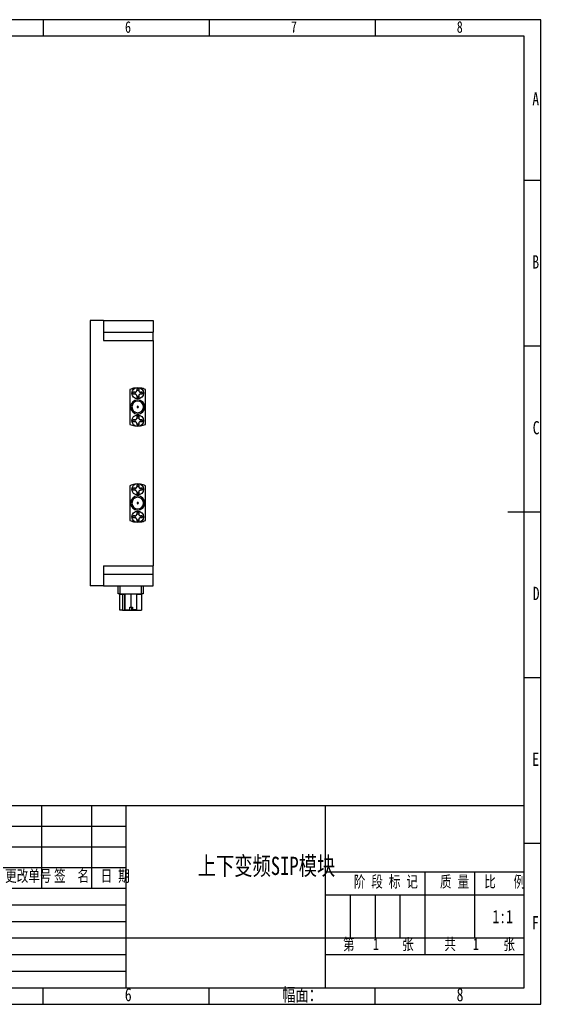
# Model space of a CAD drawing. Header units: millimetres. Extents: x 0 to 420, y 0 to 297.
# Tile 5 of 5: x 263 to 420, y 0 to 297. Entities that reach past the tile are written whole.
import ezdxf

# ---------------------------------------------------------------- set-up
doc = ezdxf.new("R2010")
doc.units = ezdxf.units.MM
for name, color, linetype in [('10', 7, 'Continuous'), ('5', 7, 'Continuous'), ('9', 7, 'Continuous'), ('图框文字', 7, 'Continuous')]:
    doc.layers.add(name, color=color, linetype=linetype)
doc.styles.add('SLDTEXTSTYLE0', font='hyswlongfangsong.ttf', dxfattribs={"bigfont": 'bigfont'})
doc.styles.add('SLDTEXTSTYLE1', font='hyswlongfangsong.ttf')

msp = doc.modelspace()

# ---------------------------------------------------------------- linework, layer by layer
at = {"color": 7, "linetype": 'Continuous', "lineweight": 25}
for p, q in [((288.18, 206.221), (284.18, 206.221)), ((284.18, 206.221), (284.18, 126.221)), ((288.18, 206.221), (288.18, 200.221)), ((288.18, 206.221), (303.18, 206.221)), ((303.18, 206.221), (303.18, 202.721)), ((288.18, 202.721), (303.18, 202.721)), ((303.18, 200.221), (303.18, 202.721)), ((288.18, 200.221), (303.18, 200.221)), ((303.18, 200.221), (303.18, 132.221)), ((296.13, 185.439), (296.13, 174.943)), ((297.68, 184.641), (297.096, 184.641)), ((297.58, 184.641), (297.58, 184.041)), ((298.18, 185.725), (298.18, 185.141)), ((298.18, 185.241), (298.78, 185.241)), ((298.78, 185.725), (298.78, 185.141)), ((299.864, 184.641), (299.28, 184.641)), ((299.38, 184.641), (299.38, 184.041)), ((300.83, 174.943), (300.83, 185.439)), ((297.68, 184.041), (297.096, 184.041)), ((298.18, 183.541), (298.18, 182.957)), ((298.18, 183.441), (298.78, 183.441)), ((298.78, 183.541), (298.78, 182.957)), ((299.864, 184.041), (299.28, 184.041)), ((297.68, 176.341), (297.096, 176.341)), ((297.68, 175.741), (297.096, 175.741)), ((297.58, 176.341), (297.58, 175.741)), ((298.18, 177.425), (298.18, 176.841)), ((298.18, 176.941), (298.78, 176.941)), ((298.18, 175.241), (298.18, 174.657)), ((298.78, 177.425), (298.78, 176.841)), ((298.78, 175.241), (298.78, 174.657)), ((299.864, 176.341), (299.28, 176.341)), ((299.864, 175.741), (299.28, 175.741)), ((299.38, 176.341), (299.38, 175.741)), ((298.18, 175.141), (298.78, 175.141)), ((296.13, 156.439), (296.13, 145.943)), ((297.68, 155.641), (297.096, 155.641)), ((297.68, 155.041), (297.096, 155.041)), ((297.58, 155.641), (297.58, 155.041)), ((298.18, 156.725), (298.18, 156.141)), ((298.18, 156.241), (298.78, 156.241)), ((298.18, 154.541), (298.18, 153.957)), ((298.18, 154.441), (298.78, 154.441)), ((298.78, 156.725), (298.78, 156.141)), ((298.78, 154.541), (298.78, 153.957)), ((299.864, 155.641), (299.28, 155.641)), ((299.864, 155.041), (299.28, 155.041)), ((299.38, 155.641), (299.38, 155.041)), ((300.83, 145.943), (300.83, 156.439)), ((297.68, 147.341), (297.096, 147.341)), ((297.68, 146.741), (297.096, 146.741)), ((297.58, 147.341), (297.58, 146.741)), ((298.18, 148.425), (298.18, 147.841)), ((298.18, 147.941), (298.78, 147.941)), ((298.18, 146.241), (298.18, 145.657)), ((298.18, 146.141), (298.78, 146.141)), ((298.78, 148.425), (298.78, 147.841)), ((298.78, 146.241), (298.78, 145.657)), ((299.864, 147.341), (299.28, 147.341)), ((299.864, 146.741), (299.28, 146.741)), ((299.38, 147.341), (299.38, 146.741)), ((288.18, 132.221), (303.18, 132.221)), ((288.18, 132.221), (288.18, 126.221)), ((303.18, 129.721), (303.18, 132.221)), ((288.18, 129.721), (303.18, 129.721)), ((303.18, 126.221), (303.18, 129.721)), ((288.18, 126.221), (284.18, 126.221)), ((288.18, 126.221), (303.18, 126.221)), ((292.595, 123.821), (292.595, 126.221)), ((293.095, 126.221), (293.095, 123.821)), ((299.665, 123.821), (299.665, 126.221)), ((300.165, 126.221), (300.165, 123.821)), ((293.095, 123.821), (292.595, 123.821)), ((293.095, 123.821), (299.665, 123.821)), ((293.88, 123.621), (293.13, 123.621)), ((293.13, 118.871), (293.13, 123.621)), ((293.88, 123.621), (293.88, 118.871)), ((294.52, 123.621), (293.88, 123.621)), ((294.52, 123.821), (294.52, 119.021)), ((294.647, 119.021), (294.647, 123.821)), ((296.507, 119.821), (296.507, 123.821)), ((298.24, 119.021), (298.24, 123.821)), ((299.63, 123.621), (298.24, 123.621)), ((299.63, 123.621), (299.63, 118.871)), ((300.165, 123.821), (299.665, 123.821)), ((293.88, 118.871), (293.13, 118.871)), ((293.88, 118.871), (297.38, 118.871)), ((294.647, 119.021), (294.52, 119.021)), ((294.647, 119.021), (296.093, 119.021)), ((296.093, 119.821), (296.507, 119.821)), ((296.093, 119.021), (296.093, 119.821)), ((296.507, 119.821), (296.892, 119.821)), ((296.667, 119.821), (296.667, 119.021)), ((296.723, 119.021), (296.667, 119.021)), ((296.723, 119.021), (296.737, 119.221)), ((296.835, 119.021), (296.723, 119.021)), ((296.737, 119.221), (296.737, 119.821)), ((296.737, 119.221), (296.821, 119.221)), ((296.821, 119.821), (296.821, 119.221)), ((296.821, 119.221), (296.835, 119.021)), ((296.892, 119.021), (296.835, 119.021)), ((296.892, 119.821), (296.892, 119.021)), ((298.24, 119.021), (296.892, 119.021)), ((297.38, 119.021), (297.38, 118.871)), ((297.38, 118.871), (299.63, 118.871))]:
    msp.add_line(p, q, dxfattribs=at)
at = {"color": 7, "linetype": 'Continuous', "lineweight": 25, "flags": 128}
msp.add_lwpolyline([(293.88, 123.621), (293.878, 123.66), (293.872, 123.697), (293.863, 123.732), (293.851, 123.762), (293.835, 123.787), (293.818, 123.806), (293.799, 123.817), (293.78, 123.821)], dxfattribs=at)
at = {"color": 7, "linetype": 'Continuous', "lineweight": 25}
for centre in [(298.48, 184.341), (298.48, 176.041), (298.48, 155.341), (298.48, 147.041)]:
    msp.add_circle(centre, 1.75, dxfattribs=at)
for centre, radius, start, end in [((298.48, 180.191), 5.75, 98.32175, 114.12292), ((298.48, 180.191), 5.75, 65.87708, 81.67825), ((298.48, 180.191), 2.15, 0, 180), ((298.48, 180.191), 1.75, 0, 180), ((298.48, 180.191), 2.15, 180, 0), ((298.48, 180.191), 1.75, 180, 0), ((298.48, 180.191), 0.19, 0, 180), ((298.48, 180.191), 0.19, 180, 0), ((298.48, 180.191), 5.75, 245.87708, 261.67825), ((298.48, 180.191), 5.75, 278.32175, 294.12292), ((298.48, 151.191), 5.75, 98.32175, 114.12292), ((298.48, 151.191), 5.75, 65.87708, 81.67825), ((298.48, 151.191), 2.15, 0, 180), ((298.48, 151.191), 1.75, 0, 180), ((298.48, 151.191), 2.15, 180, 0), ((298.48, 151.191), 1.75, 180, 0), ((298.48, 151.191), 0.19, 0, 180), ((298.48, 151.191), 0.19, 180, 0), ((298.48, 151.191), 5.75, 245.87708, 261.67825), ((298.48, 151.191), 5.75, 278.32175, 294.12292), ((292.93, 123.621), 0.2, 0, 89.99998), ((299.83, 123.621), 0.2, 90.00003, 180)]:
    msp.add_arc(centre, radius, start, end, dxfattribs=at)
for points, knots in [([(297.096, 184.041), (297.09, 184.233), (297.084, 184.434), (297.096, 184.633), (297.096, 184.641)], [0, 0, 0, 0, 0.9587009, 1, 1, 1, 1]), ([(297.68, 184.641), (297.734, 184.646), (297.832, 184.654), (297.971, 184.726), (298.077, 184.825), (298.147, 184.947), (298.177, 185.054), (298.179, 185.119), (298.18, 185.141)], [0, 0, 0, 0, 0.2138622, 0.3936336, 0.574217, 0.736903, 0.9120015, 1, 1, 1, 1]), ([(298.18, 185.725), (298.372, 185.73), (298.573, 185.736), (298.772, 185.725), (298.78, 185.725)], [0, 0, 0, 0, 0.9587009, 1, 1, 1, 1]), ([(298.78, 185.141), (298.785, 185.087), (298.794, 184.989), (298.865, 184.85), (298.965, 184.744), (299.086, 184.674), (299.193, 184.644), (299.258, 184.642), (299.28, 184.641)], [0, 0, 0, 0, 0.2138622, 0.3936336, 0.574217, 0.736903, 0.9120015, 1, 1, 1, 1]), ([(299.864, 184.641), (299.869, 184.448), (299.876, 184.248), (299.864, 184.049), (299.864, 184.041)], [0, 0, 0, 0, 0.9587009, 1, 1, 1, 1]), ([(298.18, 183.541), (298.175, 183.594), (298.166, 183.693), (298.095, 183.832), (297.995, 183.938), (297.874, 184.008), (297.767, 184.037), (297.702, 184.04), (297.68, 184.041)], [0, 0, 0, 0, 0.2138622, 0.3936336, 0.574217, 0.736903, 0.9120015, 1, 1, 1, 1]), ([(298.78, 182.957), (298.588, 182.951), (298.387, 182.945), (298.188, 182.957), (298.18, 182.957)], [0, 0, 0, 0, 0.95870089, 1, 1, 1, 1]), ([(299.28, 184.041), (299.226, 184.036), (299.128, 184.027), (298.989, 183.956), (298.883, 183.856), (298.813, 183.735), (298.783, 183.628), (298.781, 183.563), (298.78, 183.541)], [0, 0, 0, 0, 0.2138622, 0.3936336, 0.574217, 0.736903, 0.9120015, 1, 1, 1, 1]), ([(297.096, 175.741), (297.09, 175.933), (297.084, 176.134), (297.096, 176.333), (297.096, 176.341)], [0, 0, 0, 0, 0.9587009, 1, 1, 1, 1]), ([(297.68, 176.341), (297.734, 176.346), (297.832, 176.354), (297.971, 176.426), (298.077, 176.525), (298.147, 176.647), (298.177, 176.754), (298.179, 176.819), (298.18, 176.841)], [0, 0, 0, 0, 0.2138622, 0.3936336, 0.574217, 0.736903, 0.9120015, 1, 1, 1, 1]), ([(298.18, 175.241), (298.175, 175.294), (298.166, 175.393), (298.095, 175.532), (297.995, 175.638), (297.874, 175.708), (297.767, 175.737), (297.702, 175.74), (297.68, 175.741)], [0, 0, 0, 0, 0.2138622, 0.3936336, 0.574217, 0.736903, 0.9120015, 1, 1, 1, 1]), ([(298.18, 177.425), (298.372, 177.43), (298.573, 177.436), (298.772, 177.425), (298.78, 177.425)], [0, 0, 0, 0, 0.9587009, 1, 1, 1, 1]), ([(298.78, 176.841), (298.785, 176.787), (298.794, 176.689), (298.865, 176.55), (298.965, 176.444), (299.086, 176.374), (299.193, 176.344), (299.258, 176.342), (299.28, 176.341)], [0, 0, 0, 0, 0.2138622, 0.3936336, 0.574217, 0.736903, 0.9120015, 1, 1, 1, 1]), ([(299.28, 175.741), (299.226, 175.736), (299.128, 175.727), (298.989, 175.656), (298.883, 175.556), (298.813, 175.435), (298.783, 175.328), (298.781, 175.263), (298.78, 175.241)], [0, 0, 0, 0, 0.2138622, 0.3936336, 0.574217, 0.736903, 0.9120015, 1, 1, 1, 1]), ([(299.864, 176.341), (299.869, 176.148), (299.876, 175.948), (299.864, 175.749), (299.864, 175.741)], [0, 0, 0, 0, 0.9587009, 1, 1, 1, 1]), ([(298.78, 174.657), (298.588, 174.651), (298.387, 174.645), (298.188, 174.657), (298.18, 174.657)], [0, 0, 0, 0, 0.9587009, 1, 1, 1, 1]), ([(297.096, 155.041), (297.09, 155.233), (297.084, 155.434), (297.096, 155.633), (297.096, 155.641)], [0, 0, 0, 0, 0.9587009, 1, 1, 1, 1]), ([(297.68, 155.641), (297.734, 155.646), (297.832, 155.654), (297.971, 155.726), (298.077, 155.825), (298.147, 155.947), (298.177, 156.054), (298.179, 156.119), (298.18, 156.141)], [0, 0, 0, 0, 0.2138622, 0.3936336, 0.574217, 0.736903, 0.9120015, 1, 1, 1, 1]), ([(298.18, 154.541), (298.175, 154.594), (298.166, 154.693), (298.095, 154.832), (297.995, 154.938), (297.874, 155.008), (297.767, 155.037), (297.702, 155.04), (297.68, 155.041)], [0, 0, 0, 0, 0.2138622, 0.3936336, 0.574217, 0.736903, 0.9120015, 1, 1, 1, 1]), ([(298.18, 156.725), (298.372, 156.73), (298.573, 156.736), (298.772, 156.725), (298.78, 156.725)], [0, 0, 0, 0, 0.9587009, 1, 1, 1, 1]), ([(298.78, 156.141), (298.785, 156.087), (298.794, 155.989), (298.865, 155.85), (298.965, 155.744), (299.086, 155.674), (299.193, 155.644), (299.258, 155.642), (299.28, 155.641)], [0, 0, 0, 0, 0.2138622, 0.3936336, 0.574217, 0.736903, 0.9120015, 1, 1, 1, 1]), ([(299.28, 155.041), (299.226, 155.036), (299.128, 155.027), (298.989, 154.956), (298.883, 154.856), (298.813, 154.735), (298.783, 154.628), (298.781, 154.563), (298.78, 154.541)], [0, 0, 0, 0, 0.2138622, 0.3936336, 0.574217, 0.736903, 0.9120015, 1, 1, 1, 1]), ([(299.864, 155.641), (299.869, 155.448), (299.876, 155.248), (299.864, 155.049), (299.864, 155.041)], [0, 0, 0, 0, 0.9587009, 1, 1, 1, 1]), ([(298.78, 153.957), (298.588, 153.951), (298.387, 153.945), (298.188, 153.957), (298.18, 153.957)], [0, 0, 0, 0, 0.9587009, 1, 1, 1, 1]), ([(297.096, 146.741), (297.09, 146.933), (297.084, 147.134), (297.096, 147.333), (297.096, 147.341)], [0, 0, 0, 0, 0.9587009, 1, 1, 1, 1]), ([(297.68, 147.341), (297.734, 147.346), (297.832, 147.354), (297.971, 147.426), (298.077, 147.525), (298.147, 147.647), (298.177, 147.754), (298.179, 147.819), (298.18, 147.841)], [0, 0, 0, 0, 0.2138622, 0.3936336, 0.574217, 0.736903, 0.9120015, 1, 1, 1, 1]), ([(298.18, 146.241), (298.175, 146.294), (298.166, 146.393), (298.095, 146.532), (297.995, 146.638), (297.874, 146.708), (297.767, 146.737), (297.702, 146.74), (297.68, 146.741)], [0, 0, 0, 0, 0.2138622, 0.3936336, 0.574217, 0.736903, 0.9120015, 1, 1, 1, 1]), ([(298.18, 148.425), (298.372, 148.43), (298.573, 148.436), (298.772, 148.425), (298.78, 148.425)], [0, 0, 0, 0, 0.9587009, 1, 1, 1, 1]), ([(298.78, 145.657), (298.588, 145.651), (298.387, 145.645), (298.188, 145.657), (298.18, 145.657)], [0, 0, 0, 0, 0.9587009, 1, 1, 1, 1]), ([(298.78, 147.841), (298.785, 147.787), (298.794, 147.689), (298.865, 147.55), (298.965, 147.444), (299.086, 147.374), (299.193, 147.344), (299.258, 147.342), (299.28, 147.341)], [0, 0, 0, 0, 0.2138622, 0.3936336, 0.574217, 0.736903, 0.9120015, 1, 1, 1, 1]), ([(299.28, 146.741), (299.226, 146.736), (299.128, 146.727), (298.989, 146.656), (298.883, 146.556), (298.813, 146.435), (298.783, 146.328), (298.781, 146.263), (298.78, 146.241)], [0, 0, 0, 0, 0.2138622, 0.3936336, 0.574217, 0.736903, 0.9120015, 1, 1, 1, 1]), ([(299.864, 147.341), (299.869, 147.148), (299.876, 146.948), (299.864, 146.749), (299.864, 146.741)], [0, 0, 0, 0, 0.9587009, 1, 1, 1, 1])]:
    msp.add_open_spline(points, degree=3, knots=knots, dxfattribs=at)
at = {"layer": '10'}
for p, q in [((237.5, 60), (415, 60)), ((269.5, 60), (269.5, 35)), ((284.5, 60), (284.5, 35)), ((295, 5), (295, 60)), ((355, 60), (355, 5)), ((237.5, 53.75), (295, 53.75)), ((237.5, 47.5), (295, 47.5)), ((237.5, 41.25), (295, 41.25)), ((355, 40), (415, 40)), ((385, 40), (385, 15)), ((400, 40), (400, 20.019)), ((237.5, 35), (295, 35)), ((355, 33), (415, 33)), ((362.5, 33), (362.5, 20.019)), ((370, 33), (370, 20.019)), ((237.5, 30.006), (295, 30.006)), ((237.5, 25.013), (295, 25.013)), ((237.5, 20.019), (295, 20.019)), ((295, 20.019), (415, 20.019)), ((237.5, 15.026), (295, 15.026)), ((355, 15), (415, 15)), ((237.5, 10.032), (295, 10.032))]:
    msp.add_line(p, q, dxfattribs=at)
at = {"layer": '5'}
for p, q in [((270, 297), (270, 292)), ((320, 297), (320, 292)), ((370, 297), (370, 292)), ((420, 248.5), (415, 248.5)), ((420, 198.5), (415, 198.5)), ((420, 98.5), (415, 98.5)), ((420, 48.5), (415, 48.5)), ((270, 0), (270, 5)), ((320, 0), (320, 5)), ((370, 0), (370, 5))]:
    msp.add_line(p, q, dxfattribs=at)
at = {"layer": '5', "color": 7, "lineweight": 25}
for p, q in [((415, 292), (25, 292)), ((415, 5), (415, 292)), ((0, 5), (415, 5))]:
    msp.add_line(p, q, dxfattribs=at)
at = {"layer": '5', "lineweight": 25}
msp.add_line((420, 148.5), (410, 148.5), dxfattribs=at)
at = {"layer": '9', "color": 7}
for p, q in [((420, 297), (0, 297)), ((420, 148.5), (420, 297)), ((420, 0), (420, 148.5)), ((0, 0), (420, 0))]:
    msp.add_line(p, q, dxfattribs=at)
at = {"layer": '图框文字'}
msp.add_line((377.5, 33), (377.5, 20.019), dxfattribs=at)

# ---------------------------------------------------------------- texts
at = {"layer": '10'}
for s, insert, char_height, attachment_point, style in [('6', (295.547, 296.552), 3.5, 2, 'SLDTEXTSTYLE1'), ('7', (345.547, 296.552), 3.5, 2, 'SLDTEXTSTYLE1'), ('8', (395.547, 296.552), 3.5, 2, 'SLDTEXTSTYLE1'), ('A', (418.437, 275.12), 4, 2, 'SLDTEXTSTYLE1'), ('B', (418.437, 225.928), 4, 2, 'SLDTEXTSTYLE1'), ('C', (418.56, 175.928), 4, 2, 'SLDTEXTSTYLE1'), ('D', (418.562, 125.928), 4, 2, 'SLDTEXTSTYLE1'), ('E', (418.435, 75.928), 4, 2, 'SLDTEXTSTYLE1'), ('上下变频SIP模块', (337.289, 44.508), 5.5, 2, 'SLDTEXTSTYLE0'), ('F', (418.328, 26.62), 4, 2, 'SLDTEXTSTYLE1'), ('1', (369.372, 19.908), 3.5, 1, 'SLDTEXTSTYLE1'), ('1', (399.48, 19.908), 3.5, 1, 'SLDTEXTSTYLE1'), ('6', (295.625, 4.928), 4, 2, 'SLDTEXTSTYLE1'), ('幅面：', (348, 4.928), 4, 2, 'SLDTEXTSTYLE0'), ('8', (395.625, 4.928), 4, 2, 'SLDTEXTSTYLE1')]:
    msp.add_mtext(s, dxfattribs=dict(at, insert=insert, char_height=char_height, attachment_point=attachment_point, style=style))
at = {"layer": '10', "color": 7, "char_height": 3.5, "attachment_point": 2, "style": 'SLDTEXTSTYLE0'}
for s, insert in [('更改单号', (265.501, 40.488)), ('签  名', (278.556, 40.488)), ('日 期', (291.682, 40.488)), ('阶 段 标 记', (373.262, 38.753)), ('质 量', (393.974, 38.753)), ('比   例', (409.089, 38.753)), ('第        张', (371.008, 19.894)), ('共        张', (401.534, 19.894))]:
    msp.add_mtext(s, dxfattribs=dict(at, insert=insert))
at = {"layer": '图框文字', "insert": (405.419, 28.469), "char_height": 4, "attachment_point": 1, "style": 'SLDTEXTSTYLE1'}
msp.add_mtext('1:1', dxfattribs=at)

doc.saveas('drawing.dxf')
